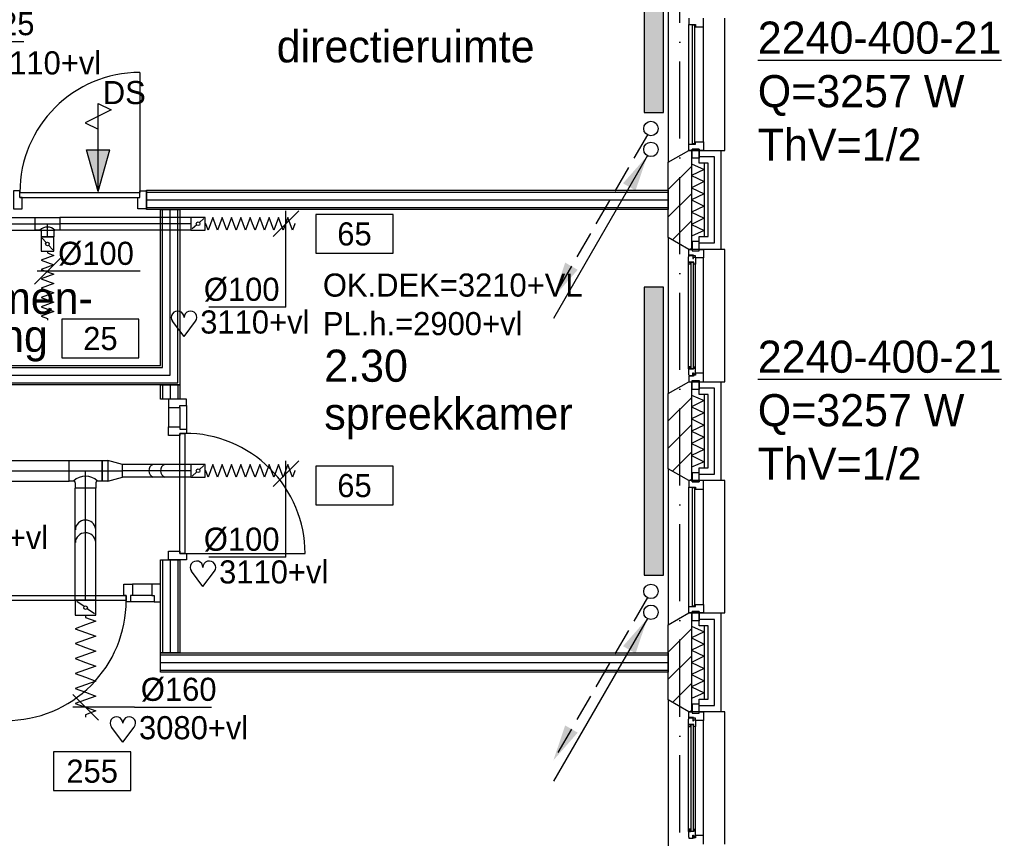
# Model space of a CAD drawing. Extents: x -1448 to 118900, y -195097 to 442500.
# Tile 65 of 103: x 77529 to 85190, y 376603 to 382976. Entities that reach past the tile are written whole.
import ezdxf
from ezdxf.enums import TextEntityAlignment as Align

# ---------------------------------------------------------------- set-up
doc = ezdxf.new("R2010")
doc.units = 0
doc.header["$LTSCALE"] = 100
for name, pattern in [('CENTER2', [11.25, 7.5, -1.25, 1.25, -1.25]), ('CENTER4', [5, 3.125, -0.625, 0.625, -0.625]), ('DASHDOT', [9, 6, -1.5, 0, -1.5]), ('LURETOUR', [6, 4, -2])]:
    doc.linetypes.add(name, pattern=pattern)
doc.layers.get('0').update_dxf_attribs({"linetype": 'CONTINUOUS'})
for name, color, linetype in [('AL$7----_STRAMIEN', 1, 'DASHDOT'), ('AL21----_BUITENWAND', 4, 'CONTINUOUS'), ('AL21K---_ISOLATIE', 1, 'CONTINUOUS'), ('AL22----_BINNENWAND', 7, 'CONTINUOUS'), ('AL28----_KONSTRUKTIE', 3, 'CONTINUOUS'), ('AL31----_BUITENKOZ', 7, 'CONTINUOUS'), ('AL32----_BINNENKOZ', 7, 'CONTINUOUS'), ('AL32----_DRAAIRICHTING', 1, 'CONTINUOUS'), ('ALL-----_REFLIJNEN', 8, 'CONTINUOUS'), ('ALXA3---_VOLZWART', 14, 'CONTINUOUS'), ('ALXAB---_PREFABBETON', 1, 'CONTINUOUS'), ('BOUW', 8, 'CONTINUOUS'), ('DOORSNEDE', 1, 'CONTINUOUS'), ('WI561---', 1, 'CONTINUOUS'), ('WL532---', 4, 'CONTINUOUS'), ('WL561---', 4, 'CONTINUOUS'), ('WL561---_AANVOER', 4, 'CONTINUOUS'), ('WL561---_RETOUR', 4, 'CONTINUOUS'), ('WL570---', 3, 'CONTINUOUS'), ('WL570---_HARTLIJN', 1, 'CONTINUOUS'), ('WL570---_RETOUR', 3, 'CONTINUOUS'), ('WM570---', 1, 'CONTINUOUS')]:
    doc.layers.add(name, color=color, linetype=linetype)
doc.styles.add('BURO-018', font='BUROFONT.shx', dxfattribs={"height": 180})
doc.styles.add('BURO-025', font='BUROFONT.shx', dxfattribs={"height": 250})

# ---------------------------------------------------------------- blocks, each defined once
blk = doc.blocks.new('*U60', base_point=(77004, 28683.2))
at = {"layer": 'WM570---', "linetype": 'CONTINUOUS'}
for p, q in [((76940.4, 28557.3), (77067.6, 28809)), ((77120.5, 28328.5), (76972.8, 28778.2)), ((77120.5, 28328.5), (77726.9, 28328.5))]:
    blk.add_line(p, q, dxfattribs=at)
at = {"layer": 'WM570---', "linetype": 'CONTINUOUS', "style": 'BURO-018'}
blk.add_text('%%c125', height=180, dxfattribs=at).set_placement((77220.5, 28378.5))
blk = doc.blocks.new('LU-ORND')
at = {"color": 0, "linetype": 'CONTINUOUS'}
for p, q in [((-3, 1.5), (-3, -1.5)), ((3, 1.5), (-3, 1.5)), ((3, -1.5), (3, 1.5)), ((-3, -1.5), (3, -1.5))]:
    blk.add_line(p, q, dxfattribs=at)
blk = doc.blocks.new('LU-1D-F-642BC')
at = {"color": 0, "linetype": 'CONTINUOUS'}
for p, q in [((-350, 0), (-345.8, 0)), ((-345.8, 0), (-327.6, 50)), ((-327.6, 50), (-309.4, 0)), ((-309.4, 0), (-291.2, -50)), ((-291.2, -50), (-273, 0)), ((-273, 0), (-254.8, 50)), ((-254.8, 50), (-236.6, 0)), ((-236.6, 0), (-218.4, -50)), ((-218.4, -50), (-200.2, 0)), ((-200.2, 0), (-182, 50)), ((-182, 50), (-163.8, 0)), ((-163.8, 0), (-145.6, -50)), ((-145.6, -50), (-127.4, 0)), ((-127.4, 0), (-109.2, 50)), ((-109.2, 50), (-91, 0)), ((-91, 0), (-72.8, -50)), ((-72.8, -50), (-54.6, 0)), ((-54.6, 0), (-36.4, 50)), ((-36.4, 50), (-18.2, 0)), ((-18.2, 0), (0, -50)), ((0, -50), (18.2, 0)), ((18.2, 0), (36.4, 50)), ((36.4, 50), (54.6, 0)), ((54.6, 0), (72.8, -50)), ((72.8, -50), (91, 0)), ((91, 0), (109.2, 50)), ((109.2, 50), (127.4, 0)), ((127.4, 0), (145.6, -50)), ((145.6, -50), (163.8, 0)), ((163.8, 0), (182, 50)), ((182, 50), (200.2, 0)), ((200.2, 0), (218.4, -50)), ((218.4, -50), (236.6, 0)), ((236.6, 0), (254.8, 50)), ((254.8, 50), (273, 0)), ((273, 0), (291.2, -50)), ((291.2, -50), (309.4, 0)), ((309.4, 0), (327.6, 50)), ((327.6, 50), (345.8, 0)), ((345.8, 0), (350, 0))]:
    blk.add_line(p, q, dxfattribs=at)
blk = doc.blocks.new('LU-1D-KL1-6470')
at = {"color": 0, "linetype": 'CONTINUOUS'}
for p, q in [((-56, 50), (-56, -50)), ((56, 50), (-56, 50)), ((45.6, 40.7), (10.4, 9.3)), ((56, -50), (56, 50)), ((-56, -50), (56, -50)), ((-10.4, -9.3), (-45.6, -40.7))]:
    blk.add_line(p, q, dxfattribs=at)
blk.add_circle((0, 0), 14, dxfattribs=at)
blk = doc.blocks.new('LU-1D-K-64')
at = {"color": 0, "linetype": 'CONTINUOUS'}
for p, q in [((-0.5, 50), (0.5, 50)), ((-0.5, -50), (0.5, -50))]:
    blk.add_line(p, q, dxfattribs=at)
at = {"layer": 'WL570---_HARTLIJN', "linetype": 'CENTER2'}
blk.add_line((-0.5, 0), (0.5, 0), dxfattribs=at)
blk = doc.blocks.new('LU-1D-F-64219')
at = {"color": 0, "linetype": 'CONTINUOUS'}
for p, q in [((-268.7, 0), (-254.8, 0)), ((-254.8, 0), (-236.6, 50)), ((-236.6, 50), (-218.4, 0)), ((-218.4, 0), (-200.2, -50)), ((-200.2, -50), (-182, 0)), ((-182, 0), (-163.8, 50)), ((-163.8, 50), (-145.6, 0)), ((-145.6, 0), (-127.4, -50)), ((-127.4, -50), (-109.2, 0)), ((-109.2, 0), (-91, 50)), ((-91, 50), (-72.8, 0)), ((-72.8, 0), (-54.6, -50)), ((-54.6, -50), (-36.4, 0)), ((-36.4, 0), (-18.2, 50)), ((-18.2, 50), (0, 0)), ((0, 0), (18.2, -50)), ((18.2, -50), (36.4, 0)), ((36.4, 0), (54.6, 50)), ((54.6, 50), (72.8, 0)), ((72.8, 0), (91, -50)), ((91, -50), (109.2, 0)), ((109.2, 0), (127.4, 50)), ((127.4, 50), (145.6, 0)), ((145.6, 0), (163.8, -50)), ((163.8, -50), (182, 0)), ((182, 0), (200.2, 50)), ((200.2, 50), (218.4, 0)), ((218.4, 0), (236.6, -50)), ((236.6, -50), (254.8, 0)), ((254.8, 0), (268.7, 0))]:
    blk.add_line(p, q, dxfattribs=at)
blk = doc.blocks.new('LU-1D-T--5A-64645ABE65')
at = {"color": 0, "linetype": 'CONTINUOUS'}
for p, q in [((-95.4, -50), (-95.4, 50)), ((-95.4, 50), (95.4, 50)), ((95.4, 50), (95.4, -50)), ((-58, -50), (-95.4, -50)), ((-50, -58), (-50, -101.3)), ((50, -58), (50, -101.3)), ((95.4, -50), (58, -50)), ((-50, -101.3), (50, -101.3))]:
    blk.add_line(p, q, dxfattribs=at)
at = {"color": 0, "linetype": 'CONTINUOUS', "flags": 128}
for points in [[(-50, -58, 0.02182), (-50, -57.1, 0.037214), (-50.1, -56.6, 0.006436), (-50.4, -55.6, 0.02182), (-50.5, -55.3, 0.02182), (-50.7, -54.6, 0.02182), (-51.1, -54, 0.02182), (-51.4, -53.4, 0.02182), (-51.9, -52.9, 0.02182), (-52.3, -52.3, 0.02182), (-52.9, -51.9, 0.02182), (-53.4, -51.4, 0.02182), (-54, -51.1, 0.02182), (-54.6, -50.7, 0.02182), (-55.3, -50.5, 0.02182), (-55.6, -50.4, 0.006436), (-56.6, -50.1, 0.037214), (-57.1, -50, 0.02182), (-58, -50)], [(58, -50, 0.02182), (57.1, -50, 0.037214), (56.6, -50.1, 0.006436), (55.6, -50.4, 0.02182), (55.3, -50.5, 0.02182), (54.6, -50.7, 0.02182), (54, -51.1, 0.02182), (53.4, -51.4, 0.02182), (52.9, -51.9, 0.02182), (52.3, -52.3, 0.02182), (51.9, -52.9, 0.02182), (51.4, -53.4, 0.02182), (51.1, -54, 0.02182), (50.7, -54.6, 0.02182), (50.5, -55.3, 0.02182), (50.4, -55.6, 0.006436), (50.1, -56.6, 0.037214), (50, -57.1, 0.02182), (50, -58)]]:
    blk.add_lwpolyline(points, format="xyb", dxfattribs=at)
at = {"color": 0, "linetype": 'CONTINUOUS'}
blk.add_arc((0, -108), 82, 45, 135, dxfattribs=at)
at = {"layer": 'WL570---_HARTLIJN', "linetype": 'CENTER4'}
for p, q in [((-95.4, 0), (95.4, 0)), ((0, -101.3), (0, 0))]:
    blk.add_line(p, q, dxfattribs=at)
blk = doc.blocks.new('*U132', base_point=(77933.8, 22937))
at = {"color": 0, "linetype": 'CONTINUOUS'}
for p, q in [((77834.1, 22887.3), (78033.5, 23086.7)), ((77933.8, 22337), (77933.8, 23087)), ((77933.8, 22337), (77333.9, 22337))]:
    blk.add_line(p, q, dxfattribs=at)
at = {"layer": 'WM570---', "linetype": 'CONTINUOUS', "style": 'BURO-018'}
blk.add_text('%%c100', height=180, dxfattribs=at).set_placement((77883.8, 22387), align=Align.RIGHT)
blk = doc.blocks.new('HART')
at = {"color": 1}
for q in [(-39.7, 52.4), (39.7, 52.4)]:
    blk.add_line((0, 0), q, dxfattribs=at)
for centre, start, end in [((-22.1, 65.7), 0, 217.1867), ((22.1, 65.7), 322.8133, 180)]:
    blk.add_arc(centre, 22.1, start, end, dxfattribs=at)
blk = doc.blocks.new('2322401')
at = {"color": 0, "linetype": 'CONTINUOUS'}
for p, q in [((-0.5, 0.5, 1), (-0.5, 0.5)), ((-0.5, 0.5, 1), (-0.5, -0.5, 1)), ((0.5, 0.5, 1), (-0.5, 0.5, 1)), ((0.5, 0.5), (-0.5, 0.5)), ((-0.5, 0.5), (-0.5, -0.5)), ((0.5, 0.5, 1), (0.5, 0.5)), ((0.5, -0.5, 1), (0.5, 0.5, 1)), ((0.5, -0.5), (0.5, 0.5)), ((-0.5, -0.5, 1), (-0.5, -0.5)), ((-0.5, -0.5, 1), (0.5, -0.5, 1)), ((-0.5, -0.5), (0.5, -0.5)), ((0.5, -0.5, 1), (0.5, -0.5))]:
    blk.add_line(p, q, dxfattribs=at)
blk = doc.blocks.new('CVHATCH1')
at = {"color": 0, "linetype": 'CONTINUOUS'}
blk.add_solid([(-0.5, -0.5), (0.5, -0.5), (-0.5, 0.5), (0.5, 0.5)], dxfattribs=at)
blk = doc.blocks.new('CVRINFO2')
at = {"color": 0, "linetype": 'CONTINUOUS', "style": 'BURO-025'}
for tag, p in [('CV_TEXT125', (0, 0)), ('CV_TEXT225', (0, -4.167)), ('CV_TEXT325', (0, -8.333)), ('CV_TEXT425', (0, -12.5))]:
    blk.add_attdef(tag, p, '', height=2.5, dxfattribs=at)
blk = doc.blocks.new('LDV4107')
at = {"color": 0, "linetype": 'CONTINUOUS'}
blk.add_line((-0.25, -0.433), (-6.75, -11.691), dxfattribs=at)
blk.add_lwpolyline([(-0.25, -0.433, 0, 1, 0), (-1.5, -2.598, 1, 1, 0)], format="xyseb", dxfattribs=at)
blk.add_circle((0, 0), 0.5, dxfattribs=at)
blk = doc.blocks.new('LDV2108')
at = {"color": 0, "linetype": 'CONTINUOUS'}
for p, q in [((-0.25, -0.433), (-1.187, -2.057)), ((-1.562, -2.706), (-2.5, -4.33)), ((-2.875, -4.98), (-3.812, -6.603)), ((-4.187, -7.253), (-5.125, -8.877)), ((-5.5, -9.526), (-6.437, -11.15))]:
    blk.add_line(p, q, dxfattribs=at)
blk.add_lwpolyline([(-6.75, -11.691, 0, 1, 0), (-5.5, -9.526, 1, 1, 0)], format="xyseb", dxfattribs=at)
blk.add_circle((0, 0), 0.5, dxfattribs=at)
blk = doc.blocks.new('LU-1D-K-A0')
at = {"color": 0, "linetype": 'CONTINUOUS'}
for p, q in [((-0.5, 80), (0.5, 80)), ((-0.5, -80), (0.5, -80))]:
    blk.add_line(p, q, dxfattribs=at)
at = {"layer": 'WL570---_HARTLIJN', "linetype": 'CENTER2'}
blk.add_line((-0.5, 0), (0.5, 0), dxfattribs=at)
blk = doc.blocks.new('LU-1D-KL1-A073')
at = {"color": 0, "linetype": 'CONTINUOUS'}
for p, q in [((-57.5, 80), (-57.5, -80)), ((57.5, 80), (-57.5, 80)), ((57.5, -80), (57.5, 80)), ((49.1, 68.3), (8.4, 11.7)), ((-8.4, -11.7), (-49.1, -68.3)), ((-57.5, -80), (57.5, -80))]:
    blk.add_line(p, q, dxfattribs=at)
blk.add_circle((0, 0), 14.4, dxfattribs=at)
blk = doc.blocks.new('LU-1D-F-A031A')
at = {"color": 0, "linetype": 'CONTINUOUS'}
for p, q in [((-378.5, 0), (-349.4, 80)), ((-349.4, 80), (-320.3, 0)), ((-262.1, 0), (-232.9, 80)), ((-232.9, 80), (-203.8, 0)), ((-145.6, 0), (-116.5, 80)), ((-116.5, 80), (-87.4, 0)), ((-29.1, 0), (0, 80)), ((0, 80), (29.1, 0)), ((87.4, 0), (116.5, 80)), ((116.5, 80), (145.6, 0)), ((203.8, 0), (232.9, 80)), ((232.9, 80), (262.1, 0)), ((320.3, 0), (349.4, 80)), ((349.4, 80), (378.5, 0)), ((-397.3, 0), (-378.5, 0)), ((-320.3, 0), (-291.2, -80)), ((-291.2, -80), (-262.1, 0)), ((-203.8, 0), (-174.7, -80)), ((-174.7, -80), (-145.6, 0)), ((-87.4, 0), (-58.2, -80)), ((-58.2, -80), (-29.1, 0)), ((29.1, 0), (58.2, -80)), ((58.2, -80), (87.4, 0)), ((145.6, 0), (174.7, -80)), ((174.7, -80), (203.8, 0)), ((262.1, 0), (291.2, -80)), ((291.2, -80), (320.3, 0)), ((378.5, 0), (397.3, 0))]:
    blk.add_line(p, q, dxfattribs=at)
blk = doc.blocks.new('*U185', base_point=(78121.5, 378628.4))
at = {"color": 0, "linetype": 'CONTINUOUS'}
for p, q in [((78141.2, 378528.7), (77941.8, 378728.1)), ((78421.5, 378628.4), (77941.5, 378628.4)), ((78421.5, 378628.4), (79021.4, 378628.4))]:
    blk.add_line(p, q, dxfattribs=at)
at = {"layer": 'WM570---', "linetype": 'CONTINUOUS', "style": 'BURO-018'}
blk.add_text('%%c160', height=180, dxfattribs=at).set_placement((78471.5, 378678.4))
blk = doc.blocks.new('LU-1D-T--5A-A0A05A-Q1')
at = {"color": 0, "linetype": 'CONTINUOUS'}
for p, q in [((-128.3, -80), (-128.3, 80)), ((-128.3, 80), (128.3, 80)), ((128.3, 80), (128.3, -80)), ((-92.8, -80), (-128.3, -80)), ((-80, -92.8), (-80, -134.9)), ((80, -134.9), (-80, -134.9)), ((80, -92.8), (80, -134.9)), ((128.3, -80), (92.8, -80))]:
    blk.add_line(p, q, dxfattribs=at)
at = {"color": 0, "linetype": 'CONTINUOUS', "flags": 128}
for points in [[(-80, -92.8, 0.02182), (-80.1, -91.4, 0.037214), (-80.2, -90.6, 0.006436), (-80.6, -88.9, 0.02182), (-80.8, -88.4, 0.02182), (-81.2, -87.4, 0.02182), (-81.7, -86.4, 0.02182), (-82.3, -85.5, 0.02182), (-83, -84.6, 0.02182), (-83.7, -83.7, 0.02182), (-84.6, -83, 0.02182), (-85.5, -82.3, 0.02182), (-86.4, -81.7, 0.02182), (-87.4, -81.2, 0.02182), (-88.4, -80.8, 0.02182), (-88.9, -80.6, 0.006436), (-90.6, -80.2, 0.037214), (-91.4, -80.1, 0.02182), (-92.8, -80)], [(92.8, -80, 0.02182), (91.4, -80.1, 0.037214), (90.6, -80.2, 0.006436), (88.9, -80.6, 0.02182), (88.4, -80.8, 0.02182), (87.4, -81.2, 0.02182), (86.4, -81.7, 0.02182), (85.5, -82.3, 0.02182), (84.6, -83, 0.02182), (83.7, -83.7, 0.02182), (83, -84.6, 0.02182), (82.3, -85.5, 0.02182), (81.7, -86.4, 0.02182), (81.2, -87.4, 0.02182), (80.8, -88.4, 0.02182), (80.6, -88.9, 0.006436), (80.2, -90.6, 0.037214), (80.1, -91.4, 0.02182), (80, -92.8)]]:
    blk.add_lwpolyline(points, format="xyb", dxfattribs=at)
at = {"color": 0, "linetype": 'CONTINUOUS'}
blk.add_arc((0, -172.8), 131.2, 45, 135, dxfattribs=at)
at = {"layer": 'WL570---_HARTLIJN', "linetype": 'CENTER4'}
for p, q in [((-128.3, 0), (128.3, 0)), ((0, -134.9), (0, 0))]:
    blk.add_line(p, q, dxfattribs=at)
blk = doc.blocks.new('LU-1D-VCH-A064712E')
at = {"color": 0, "linetype": 'CONTINUOUS'}
for p, q in [((0, -80), (0, 80)), ((0, 80), (46, 80)), ((46, 80), (46, -80)), ((159.1182, 50), (46, 80)), ((159.1182, -50), (159.1182, 50)), ((46, -80), (159.1182, -50)), ((46, -80), (0, -80))]:
    blk.add_line(p, q, dxfattribs=at)
at = {"layer": 'WL570---_HARTLIJN', "linetype": 'CENTER4'}
blk.add_line((0, 0), (159.1182, 0), dxfattribs=at)

msp = doc.modelspace()

# ---------------------------------------------------------------- linework, layer by layer
at = {"color": 1, "linetype": 'CONTINUOUS'}
for p, q in [((77645.4, 380917.4), (77844.8, 381116.8)), ((78467.2, 381017.1), (77665.1, 381017.1))]:
    msp.add_line(p, q, dxfattribs=at)
at = {"layer": 'AL$7----_STRAMIEN', "color": 1}
msp.add_line((82665.4, 371249), (82665.4, 439905.7), dxfattribs=at)
at = {"layer": 'AL21----_BUITENWAND', "color": 8}
for p, q in [((82816.4, 381857.7), (82816.4, 381957.7)), ((82816.4, 381957.7), (82985.4, 381957.7)), ((82985.4, 381957.7), (82985.4, 381187.7)), ((82885.4, 381857.7), (82816.4, 381857.7)), ((82885.4, 381287.7), (82885.4, 381857.7)), ((82816.4, 381287.7), (82885.4, 381287.7)), ((82816.4, 381187.7), (82816.4, 381287.7)), ((82985.4, 381187.7), (82816.4, 381187.7)), ((82816.4, 380057.7), (82816.4, 380157.7)), ((82816.4, 380157.7), (82985.4, 380157.7)), ((82985.4, 380157.7), (82985.4, 379387.7)), ((82885.4, 380057.7), (82816.4, 380057.7)), ((82885.4, 379487.7), (82885.4, 380057.7)), ((82816.4, 379487.7), (82885.4, 379487.7)), ((82816.4, 379387.7), (82816.4, 379487.7)), ((82985.4, 379387.7), (82816.4, 379387.7)), ((82816.4, 378257.7), (82816.4, 378357.7)), ((82816.4, 378357.7), (82985.4, 378357.7)), ((82985.4, 378357.7), (82985.4, 377587.7)), ((82885.4, 378257.7), (82816.4, 378257.7)), ((82885.4, 377687.7), (82885.4, 378257.7)), ((82816.4, 377687.7), (82885.4, 377687.7)), ((82816.4, 377587.7), (82816.4, 377687.7)), ((82985.4, 377587.7), (82816.4, 377587.7))]:
    msp.add_line(p, q, dxfattribs=at)
at = {"layer": 'AL21K---_ISOLATIE', "color": 8, "linetype": 'CONTINUOUS'}
for p, q in [((82755.4, 381857.7), (82755.4, 381287.7)), ((82755.4, 381853.5), (82855.4, 381810.2)), ((82855.4, 381857.7), (82855.4, 381287.7)), ((82855.4, 381810.2), (82755.4, 381762.7)), ((82755.4, 381762.7), (82855.4, 381715.2)), ((82855.4, 381715.2), (82755.4, 381667.7)), ((82755.4, 381667.7), (82855.4, 381620.2)), ((82855.4, 381620.2), (82755.4, 381572.7)), ((82755.4, 381572.7), (82855.4, 381525.2)), ((82855.4, 381525.2), (82755.4, 381477.7)), ((82755.4, 381477.7), (82855.4, 381430.2)), ((82855.4, 381430.2), (82755.4, 381382.7)), ((82755.4, 381382.7), (82855.4, 381335.2)), ((82855.4, 381335.2), (82755.4, 381291.9)), ((82755.4, 380057.7), (82755.4, 379487.7)), ((82755.4, 380053.5), (82855.4, 380010.2)), ((82855.4, 380010.2), (82755.4, 379962.7)), ((82855.4, 380057.7), (82855.4, 379487.7)), ((82755.4, 379962.7), (82855.4, 379915.2)), ((82855.4, 379915.2), (82755.4, 379867.7)), ((82755.4, 379867.7), (82855.4, 379820.2)), ((82855.4, 379820.2), (82755.4, 379772.7)), ((82755.4, 379772.7), (82855.4, 379725.2)), ((82855.4, 379725.2), (82755.4, 379677.7)), ((82755.4, 379677.7), (82855.4, 379630.2)), ((82855.4, 379630.2), (82755.4, 379582.7)), ((82755.4, 379582.7), (82855.4, 379535.2)), ((82855.4, 379535.2), (82755.4, 379491.9)), ((82755.4, 378257.7), (82755.4, 377687.7)), ((82755.4, 378253.5), (82855.4, 378210.2)), ((82855.4, 378257.7), (82855.4, 377687.7)), ((82855.4, 378210.2), (82755.4, 378162.7)), ((82755.4, 378162.7), (82855.4, 378115.2)), ((82855.4, 378115.2), (82755.4, 378067.7)), ((82755.4, 378067.7), (82855.4, 378020.2)), ((82855.4, 378020.2), (82755.4, 377972.7)), ((82755.4, 377972.7), (82855.4, 377925.2)), ((82855.4, 377925.2), (82755.4, 377877.7)), ((82755.4, 377877.7), (82855.4, 377830.2)), ((82855.4, 377830.2), (82755.4, 377782.7)), ((82755.4, 377782.7), (82855.4, 377735.2)), ((82855.4, 377735.2), (82755.4, 377691.9))]:
    msp.add_line(p, q, dxfattribs=at)
at = {"layer": 'AL22----_BINNENWAND', "color": 8}
for p, q in [((78514.4, 381647.7), (82575.4, 381647.7)), ((78514.4, 381497.7), (78514.4, 381647.7)), ((82575.4, 381647.7), (82575.4, 381497.7)), ((82575.4, 381497.7), (78514.4, 381497.7)), ((78624.4, 380282.7), (78624.4, 381497.7)), ((78624.4, 381497.7), (78774.4, 381497.7)), ((78774.4, 381497.7), (78774.4, 380132.7)), ((76350.4, 380282.7), (78624.4, 380282.7)), ((78774.4, 380132.7), (76200.4, 380132.7)), ((78624.4, 380022.7), (78624.4, 380132.7)), ((78624.4, 380132.7), (78774.4, 380132.7)), ((78774.4, 380132.7), (78774.4, 380022.7)), ((78774.4, 380022.7), (78624.4, 380022.7)), ((78624.4, 378047.7), (78624.4, 378771.7)), ((78624.4, 378771.7), (78774.4, 378771.7)), ((78774.4, 378771.7), (78774.4, 378047.7)), ((78624.4, 378047.7), (82575.4, 378047.7)), ((78624.4, 377897.7), (78624.4, 378047.7)), ((78774.4, 378047.7), (78624.4, 378047.7)), ((82575.4, 378047.7), (82575.4, 377897.7)), ((82575.4, 377897.7), (78624.4, 377897.7))]:
    msp.add_line(p, q, dxfattribs=at)
at = {"layer": 'AL22----_BINNENWAND', "color": 8, "linetype": 'CONTINUOUS'}
for p, q in [((78514.4, 381632.7), (82575.4, 381632.7)), ((78514.4, 381512.7), (82575.4, 381512.7)), ((78639.4, 380267.7), (78639.4, 381497.7)), ((78759.4, 380147.7), (78759.4, 381497.7)), ((76335.4, 380267.7), (78639.4, 380267.7)), ((76215.4, 380147.7), (78759.4, 380147.7)), ((78639.4, 380132.7), (78639.4, 380022.7)), ((78759.4, 380132.7), (78759.4, 380022.7)), ((78639.4, 378771.7), (78639.4, 378047.7)), ((78759.4, 378771.7), (78759.4, 378047.7)), ((78624.4, 378032.7), (82575.4, 378032.7)), ((78624.4, 377912.7), (82575.4, 377912.7))]:
    msp.add_line(p, q, dxfattribs=at)
at = {"layer": 'AL28----_KONSTRUKTIE', "color": 8}
for p, q in [((82575.4, 381865.4), (82735.4, 381957.7)), ((82735.4, 381957.7), (82755.4, 381957.7)), ((82755.4, 381957.7), (82755.4, 381187.7)), ((82575.4, 381280.1), (82575.4, 381865.4)), ((82735.4, 381187.7), (82575.4, 381280.1)), ((82755.4, 381187.7), (82735.4, 381187.7)), ((82575.4, 380065.4), (82735.4, 380157.7)), ((82735.4, 380157.7), (82755.4, 380157.7)), ((82755.4, 380157.7), (82755.4, 379387.7)), ((82575.4, 379480.1), (82575.4, 380065.4)), ((82735.4, 379387.7), (82575.4, 379480.1)), ((82755.4, 379387.7), (82735.4, 379387.7)), ((82575.4, 378265.4), (82735.4, 378357.7)), ((82735.4, 378357.7), (82755.4, 378357.7)), ((82755.4, 378357.7), (82755.4, 377587.7)), ((82575.4, 377680.1), (82575.4, 378265.4)), ((82735.4, 377587.7), (82575.4, 377680.1)), ((82755.4, 377587.7), (82735.4, 377587.7))]:
    msp.add_line(p, q, dxfattribs=at)
at = {"layer": 'AL31----_BUITENKOZ', "color": 8}
for p, q in [((82575.4, 383080.1), (82575.4, 381865.4)), ((83015.4, 381957.7), (83015.4, 382987.7)), ((82735.4, 382007.7), (82735.4, 382937.7)), ((82849.4, 382024.7), (82849.4, 382920.7)), ((82575.4, 381865.4), (82735.4, 381957.7)), ((82735.4, 381957.7), (83015.4, 381957.7)), ((82760.4, 381967.7), (82816.4, 381967.7)), ((82760.4, 381896.7), (82760.4, 381967.7)), ((82816.4, 381967.7), (82816.4, 381896.7)), ((82816.4, 381896.7), (82760.4, 381896.7)), ((82735.4, 381187.7), (82575.4, 381280.1)), ((82575.4, 381280.1), (82575.4, 380065.4)), ((82816.4, 381248.7), (82760.4, 381248.7)), ((82760.4, 381248.7), (82760.4, 381177.7)), ((82816.4, 381177.7), (82816.4, 381248.7)), ((83015.4, 381187.7), (82735.4, 381187.7)), ((82735.4, 381187.7), (82760.4, 381187.7)), ((82735.4, 381143.7), (82735.4, 381187.7)), ((82771.4, 381143.7), (82735.4, 381143.7)), ((82736.6, 381133.5), (82736.6, 381140.5)), ((82736.6, 381140.5), (82766.4, 381140.5)), ((82760.4, 381187.7), (82760.4, 381177.7)), ((82760.4, 381177.7), (82816.4, 381177.7)), ((82760.4, 381177.7), (82816.4, 381177.7)), ((82766.4, 381140.5), (82766.4, 381118)), ((82771.4, 381137.7), (82771.4, 381143.7)), ((82816.4, 381177.7), (82816.4, 381187.7)), ((82816.4, 381187.7), (82849.4, 381187.7)), ((82849.4, 381187.7), (82849.4, 381120.7)), ((83015.4, 380157.7), (83015.4, 381187.7)), ((82732.4, 381131), (82736.6, 381133.5)), ((82732.4, 381088.5), (82732.4, 381131)), ((82773.4, 381088.5), (82732.4, 381088.5)), ((82732.4, 380256.9), (82732.4, 381088.5)), ((82734.7, 381088.5), (82748.2, 381088.5)), ((82734.7, 381071.5), (82734.7, 381088.5)), ((82748.2, 381071.5), (82734.7, 381071.5)), ((82748.2, 381088.5), (82748.2, 381071.5)), ((82766.4, 381118), (82771.4, 381118)), ((82786.4, 381137.7), (82771.4, 381137.7)), ((82771.4, 381118), (82771.4, 381126)), ((82771.4, 381126), (82786.4, 381126)), ((82773.4, 381071.5), (82773.4, 381088.5)), ((82786.4, 381073.6), (82773.4, 381071.5)), ((82786.4, 381120.7), (82786.4, 381137.7)), ((82786.4, 381126), (82786.4, 381120.7)), ((82849.4, 381120.7), (82786.4, 381120.7)), ((82786.4, 381120.7), (82786.4, 381073.6)), ((82786.4, 380271.9), (82786.4, 381073.6)), ((82849.4, 380224.7), (82849.4, 381120.7)), ((82773.4, 380256.9), (82732.4, 380256.9)), ((82732.4, 380256.9), (82732.4, 380214.4)), ((82748.2, 380273.9), (82734.7, 380273.9)), ((82734.7, 380273.9), (82734.7, 380256.9)), ((82734.7, 380256.9), (82748.2, 380256.9)), ((82748.2, 380256.9), (82748.2, 380273.9)), ((82766.4, 380204.9), (82766.4, 380227.4)), ((82766.4, 380227.4), (82771.4, 380227.4)), ((82771.4, 380227.4), (82771.4, 380219.4)), ((82786.4, 380271.9), (82773.4, 380273.9)), ((82773.4, 380273.9), (82773.4, 380256.9)), ((82786.4, 380224.7), (82786.4, 380271.9)), ((82849.4, 380224.7), (82786.4, 380224.7)), ((82786.4, 380224.7), (82786.4, 380207.7)), ((82786.4, 380219.4), (82786.4, 380224.7)), ((82849.4, 380157.7), (82849.4, 380224.7)), ((82575.4, 380065.4), (82735.4, 380157.7)), ((82732.4, 380214.4), (82736.6, 380212)), ((82771.4, 380201.7), (82735.4, 380201.7)), ((82735.4, 380201.7), (82735.4, 380157.7)), ((82735.4, 380157.7), (83015.4, 380157.7)), ((82735.4, 380157.7), (82760.4, 380157.7)), ((82736.6, 380212), (82736.6, 380204.9)), ((82736.6, 380204.9), (82766.4, 380204.9)), ((82760.4, 380167.7), (82816.4, 380167.7)), ((82760.4, 380096.7), (82760.4, 380167.7)), ((82760.4, 380157.7), (82760.4, 380167.7)), ((82760.4, 380167.7), (82816.4, 380167.7)), ((82771.4, 380219.4), (82786.4, 380219.4)), ((82786.4, 380207.7), (82771.4, 380207.7)), ((82771.4, 380207.7), (82771.4, 380201.7)), ((82816.4, 380167.7), (82816.4, 380096.7)), ((82816.4, 380167.7), (82816.4, 380157.7)), ((82816.4, 380157.7), (82849.4, 380157.7)), ((82816.4, 380096.7), (82760.4, 380096.7)), ((82735.4, 379387.7), (82575.4, 379480.1)), ((82575.4, 379480.1), (82575.4, 378265.4)), ((83015.4, 379387.7), (82735.4, 379387.7)), ((82816.4, 379448.7), (82760.4, 379448.7)), ((82760.4, 379448.7), (82760.4, 379377.7)), ((82760.4, 379377.7), (82816.4, 379377.7)), ((82816.4, 379377.7), (82816.4, 379448.7)), ((83015.4, 378357.7), (83015.4, 379387.7)), ((82735.4, 378407.7), (82735.4, 379337.7)), ((82849.4, 378424.7), (82849.4, 379320.7)), ((82575.4, 378265.4), (82735.4, 378357.7)), ((82735.4, 378357.7), (83015.4, 378357.7)), ((82760.4, 378367.7), (82816.4, 378367.7)), ((82760.4, 378296.7), (82760.4, 378367.7)), ((82816.4, 378367.7), (82816.4, 378296.7)), ((82816.4, 378296.7), (82760.4, 378296.7)), ((82735.4, 377587.7), (82575.4, 377680.1)), ((82575.4, 377680.1), (82575.4, 376465.4)), ((82816.4, 377648.7), (82760.4, 377648.7)), ((82760.4, 377648.7), (82760.4, 377577.7)), ((82816.4, 377577.7), (82816.4, 377648.7)), ((83015.4, 377587.7), (82735.4, 377587.7)), ((82735.4, 377587.7), (82760.4, 377587.7)), ((82735.4, 377543.7), (82735.4, 377587.7)), ((82771.4, 377543.7), (82735.4, 377543.7)), ((82736.6, 377533.5), (82736.6, 377540.5)), ((82736.6, 377540.5), (82766.4, 377540.5)), ((82760.4, 377587.7), (82760.4, 377577.7)), ((82760.4, 377577.7), (82816.4, 377577.7)), ((82760.4, 377577.7), (82816.4, 377577.7)), ((82766.4, 377540.5), (82766.4, 377518)), ((82771.4, 377537.7), (82771.4, 377543.7)), ((82816.4, 377577.7), (82816.4, 377587.7)), ((82816.4, 377587.7), (82849.4, 377587.7)), ((82849.4, 377587.7), (82849.4, 377520.7)), ((83015.4, 376557.7), (83015.4, 377587.7)), ((82732.4, 377531), (82736.6, 377533.5)), ((82732.4, 377488.5), (82732.4, 377531)), ((82773.4, 377488.5), (82732.4, 377488.5)), ((82732.4, 376656.9), (82732.4, 377488.5)), ((82734.7, 377488.5), (82748.2, 377488.5)), ((82734.7, 377471.5), (82734.7, 377488.5)), ((82748.2, 377471.5), (82734.7, 377471.5)), ((82748.2, 377488.5), (82748.2, 377471.5)), ((82766.4, 377518), (82771.4, 377518)), ((82786.4, 377537.7), (82771.4, 377537.7)), ((82771.4, 377518), (82771.4, 377526)), ((82771.4, 377526), (82786.4, 377526)), ((82773.4, 377471.5), (82773.4, 377488.5)), ((82786.4, 377473.6), (82773.4, 377471.5)), ((82786.4, 377520.7), (82786.4, 377537.7)), ((82786.4, 377526), (82786.4, 377520.7)), ((82849.4, 377520.7), (82786.4, 377520.7)), ((82786.4, 377520.7), (82786.4, 377473.6)), ((82786.4, 376671.9), (82786.4, 377473.6)), ((82849.4, 376624.7), (82849.4, 377520.7)), ((82773.4, 376656.9), (82732.4, 376656.9)), ((82732.4, 376656.9), (82732.4, 376614.4)), ((82748.2, 376673.9), (82734.7, 376673.9)), ((82734.7, 376673.9), (82734.7, 376656.9)), ((82734.7, 376656.9), (82748.2, 376656.9)), ((82748.2, 376656.9), (82748.2, 376673.9)), ((82766.4, 376604.9), (82766.4, 376627.4)), ((82766.4, 376627.4), (82771.4, 376627.4)), ((82771.4, 376627.4), (82771.4, 376619.4)), ((82771.4, 376619.4), (82786.4, 376619.4)), ((82786.4, 376671.9), (82773.4, 376673.9)), ((82773.4, 376673.9), (82773.4, 376656.9)), ((82786.4, 376624.7), (82786.4, 376671.9)), ((82849.4, 376624.7), (82786.4, 376624.7)), ((82786.4, 376624.7), (82786.4, 376607.7)), ((82786.4, 376619.4), (82786.4, 376624.7)), ((82849.4, 376557.7), (82849.4, 376624.7)), ((82732.4, 376614.4), (82736.6, 376612)), ((82736.6, 376612), (82736.6, 376604.9)), ((82736.6, 376604.9), (82766.4, 376604.9)), ((82786.4, 376607.7), (82771.4, 376607.7)), ((82771.4, 376607.7), (82771.4, 376601.7))]:
    msp.add_line(p, q, dxfattribs=at)
at = {"layer": 'AL31----_BUITENKOZ', "color": 8, "linetype": 'CONTINUOUS'}
for p, q in [((82735.4, 382987.7), (82735.4, 382937.7)), ((82849.4, 382920.7), (82849.4, 382987.7)), ((82735.4, 382937.7), (82735.4, 382937.7)), ((82735.4, 382937.7), (82786.4, 382937.7)), ((82782.4, 382932.7), (82761.4, 382932.7)), ((82761.4, 382932.7), (82761.4, 382012.7)), ((82782.4, 382012.7), (82782.4, 382932.7)), ((82786.4, 382937.7), (82786.4, 382920.7)), ((82786.4, 382920.7), (82849.4, 382920.7)), ((82849.4, 382920.7), (82849.4, 382920.7)), ((82849.4, 382920.7), (82849.4, 382920.7)), ((82849.4, 382920.7), (82849.4, 382920.7)), ((82849.4, 382920.7), (82849.4, 382920.7)), ((82735.4, 382007.7), (82735.4, 382007.7)), ((82735.4, 382007.7), (82786.4, 382007.7)), ((82735.4, 381957.7), (82735.4, 382007.7)), ((82761.4, 382012.7), (82782.4, 382012.7)), ((82786.4, 382007.7), (82786.4, 382024.7)), ((82786.4, 382024.7), (82849.4, 382024.7)), ((82849.4, 382024.7), (82849.4, 382024.7)), ((82849.4, 382024.7), (82849.4, 382024.7)), ((82849.4, 382024.7), (82849.4, 382024.7)), ((82849.4, 382024.7), (82849.4, 382024.7)), ((82849.4, 382024.7), (82849.4, 381957.7)), ((82760.4, 381957.7), (82735.4, 381957.7)), ((82816.4, 381967.7), (82760.4, 381967.7)), ((82760.4, 381967.7), (82760.4, 381957.7)), ((82760.4, 381957.7), (82760.4, 381957.7)), ((82816.4, 381957.7), (82816.4, 381967.7)), ((82849.4, 381957.7), (82816.4, 381957.7)), ((82771.4, 381086.5), (82750.4, 381086.5)), ((82750.4, 381086.5), (82750.4, 380258.9)), ((82771.4, 380258.9), (82771.4, 381086.5)), ((82750.4, 380258.9), (82771.4, 380258.9)), ((82760.4, 379387.7), (82735.4, 379387.7)), ((82735.4, 379387.7), (82735.4, 379337.7)), ((82760.4, 379377.7), (82760.4, 379387.7)), ((82760.4, 379387.7), (82760.4, 379387.7)), ((82816.4, 379377.7), (82760.4, 379377.7)), ((82849.4, 379387.7), (82816.4, 379387.7)), ((82816.4, 379387.7), (82816.4, 379377.7)), ((82849.4, 379320.7), (82849.4, 379387.7)), ((82735.4, 379337.7), (82735.4, 379337.7)), ((82735.4, 379337.7), (82786.4, 379337.7)), ((82782.4, 379332.7), (82761.4, 379332.7)), ((82761.4, 379332.7), (82761.4, 378412.7)), ((82782.4, 378412.7), (82782.4, 379332.7)), ((82786.4, 379337.7), (82786.4, 379320.7)), ((82786.4, 379320.7), (82849.4, 379320.7)), ((82849.4, 379320.7), (82849.4, 379320.7)), ((82849.4, 379320.7), (82849.4, 379320.7)), ((82849.4, 379320.7), (82849.4, 379320.7)), ((82849.4, 379320.7), (82849.4, 379320.7)), ((82735.4, 378407.7), (82735.4, 378407.7)), ((82735.4, 378407.7), (82786.4, 378407.7)), ((82735.4, 378357.7), (82735.4, 378407.7)), ((82761.4, 378412.7), (82782.4, 378412.7)), ((82786.4, 378407.7), (82786.4, 378424.7)), ((82786.4, 378424.7), (82849.4, 378424.7)), ((82849.4, 378424.7), (82849.4, 378424.7)), ((82849.4, 378424.7), (82849.4, 378424.7)), ((82849.4, 378424.7), (82849.4, 378424.7)), ((82849.4, 378424.7), (82849.4, 378424.7)), ((82849.4, 378424.7), (82849.4, 378357.7)), ((82760.4, 378357.7), (82735.4, 378357.7)), ((82816.4, 378367.7), (82760.4, 378367.7)), ((82760.4, 378367.7), (82760.4, 378357.7)), ((82760.4, 378357.7), (82760.4, 378357.7)), ((82816.4, 378357.7), (82816.4, 378367.7)), ((82849.4, 378357.7), (82816.4, 378357.7)), ((82771.4, 377486.5), (82750.4, 377486.5)), ((82750.4, 377486.5), (82750.4, 376658.9)), ((82771.4, 376658.9), (82771.4, 377486.5)), ((82750.4, 376658.9), (82771.4, 376658.9))]:
    msp.add_line(p, q, dxfattribs=at)
at = {"layer": 'AL32----_BINNENKOZ', "color": 8}
for points in [[(77480.4, 381642.2), (77480.4, 381503.2), (77547.4, 381503.2), (77547.4, 381591.2), (77530.4, 381591.2), (77530.4, 381642.2), (77480.4, 381642.2)], [(77530.4, 381631.2), (78464.4, 381631.2)], [(78514.4, 381642.2), (78514.4, 381503.2), (78447.4, 381503.2), (78447.4, 381591.2), (78464.4, 381591.2), (78464.4, 381642.2), (78514.4, 381642.2)], [(77530.4, 381591.2), (78464.4, 381591.2)], [(78686.9, 379955.7), (78686.9, 379805.7)], [(78774.9, 379955.7), (78774.9, 379805.7)], [(78825.9, 379972.7), (78825.9, 379788.7)], [(78825.9, 379788.7), (78825.9, 379755.7), (78774.9, 379755.7), (78774.9, 379738.7), (78686.9, 379738.7), (78686.9, 379805.7), (78774.9, 379805.7), (78774.9, 379788.7), (78825.9, 379788.7), (78825.9, 379755.7)], [(78390.4, 378443.2), (78357.4, 378443.2), (78357.4, 378494.2), (78340.4, 378494.2), (78340.4, 378582.2), (78407.4, 378582.2), (78407.4, 378494.2), (78390.4, 378494.2), (78390.4, 378443.2), (78357.4, 378443.2)], [(78557.4, 378582.2), (78407.4, 378582.2)], [(78557.4, 378494.2), (78407.4, 378494.2)], [(78574.4, 378443.2), (78390.4, 378443.2)]]:
    msp.add_lwpolyline(points, dxfattribs=at)
for points in [[(78774.9, 379955.7), (78774.9, 379972.7), (78825.9, 379972.7), (78825.9, 380022.7), (78686.9, 380022.7), (78686.9, 379955.7)], [(78774.9, 379755.7), (78814.9, 379755.7), (78814.9, 378821.7), (78774.9, 378821.7)], [(78774.9, 378838.7), (78774.9, 378821.7), (78825.9, 378821.7), (78825.9, 378771.7), (78686.9, 378771.7), (78686.9, 378838.7)], [(78557.4, 378494.2), (78574.4, 378494.2), (78574.4, 378443.2), (78624.4, 378443.2), (78624.4, 378582.2), (78557.4, 378582.2)], [(78357.4, 378494.2), (78357.4, 378454.2), (77423.4, 378454.2), (77423.4, 378494.2)]]:
    msp.add_lwpolyline(points, close=True, dxfattribs=at)
at = {"layer": 'AL32----_DRAAIRICHTING', "color": 8}
msp.add_lwpolyline([(78464.4, 382565.2), (78464.4, 381631.2)], dxfattribs=at)
for points in [[(78814.9, 378821.7), (79748.9, 378821.7, 0.414214), (78814.9, 379755.7, 0.414214)], [(77423.4, 378454.2), (77423.4, 377520.2, 0.414214), (78357.4, 378454.2, 0.414214)]]:
    msp.add_lwpolyline(points, format="xyb", dxfattribs=at)
msp.add_arc((78464.4, 381631.2), 934, 90, 180, dxfattribs=at)
at = {"layer": 'ALL-----_REFLIJNEN', "color": 8, "linetype": 'CONTINUOUS'}
for p, q in [((82935.4, 381907.7), (82816.4, 381907.7)), ((82935.4, 381237.7), (82935.4, 381907.7)), ((78514.4, 381572.7), (82575.4, 381572.7)), ((78699.4, 380207.7), (78699.4, 381497.7)), ((82816.4, 381237.7), (82935.4, 381237.7)), ((76275.4, 380207.7), (78699.4, 380207.7)), ((78699.4, 380132.7), (78699.4, 380022.7)), ((82935.4, 380107.7), (82816.4, 380107.7)), ((82935.4, 379437.7), (82935.4, 380107.7)), ((82816.4, 379437.7), (82935.4, 379437.7)), ((78699.4, 378771.7), (78699.4, 378047.7)), ((82935.4, 378307.7), (82816.4, 378307.7)), ((82935.4, 377637.7), (82935.4, 378307.7)), ((78624.4, 377972.7), (82575.4, 377972.7)), ((82816.4, 377637.7), (82935.4, 377637.7))]:
    msp.add_line(p, q, dxfattribs=at)
at = {"layer": 'ALXA3---_VOLZWART', "color": 8}
for p, q in [((82935.4, 381907.7), (82816.4, 381907.7)), ((82935.4, 381237.7), (82935.4, 381907.7)), ((82816.4, 381237.7), (82935.4, 381237.7)), ((82935.4, 380107.7), (82816.4, 380107.7)), ((82935.4, 379437.7), (82935.4, 380107.7)), ((82816.4, 379437.7), (82935.4, 379437.7)), ((82935.4, 378307.7), (82816.4, 378307.7)), ((82935.4, 377637.7), (82935.4, 378307.7)), ((82816.4, 377637.7), (82935.4, 377637.7))]:
    msp.add_line(p, q, dxfattribs=at)
at = {"layer": 'ALXAB---_PREFABBETON', "color": 8}
for p, q in [((82755.4, 381833.2), (82575.4, 381653.2)), ((82755.4, 381621.1), (82575.4, 381441.1)), ((82755.4, 381409), (82607.8, 381261.4)), ((82755.4, 381196.8), (82746.3, 381187.7)), ((82755.4, 380033.2), (82575.4, 379853.2)), ((82755.4, 379821.1), (82575.4, 379641.1)), ((82755.4, 379609), (82607.8, 379461.4)), ((82755.4, 379396.8), (82746.3, 379387.7)), ((82755.4, 378233.2), (82575.4, 378053.2)), ((82755.4, 378021.1), (82575.4, 377841.1)), ((82755.4, 377809), (82607.8, 377661.4)), ((82755.4, 377596.8), (82746.3, 377587.7))]:
    msp.add_line(p, q, dxfattribs=at)
at = {"layer": 'DOORSNEDE', "color": 1}
for q in [(78139.4, 382323.4), (78049.2, 381962.2), (78229.7, 381962.2)]:
    msp.add_line((78139.4, 381637.1), q, dxfattribs=at)
msp.add_solid([(78229.7, 381962.2), (78139.4, 381962.2), (78139.4, 381637.1)], dxfattribs=at)
at = {"layer": 'WL570---', "color": 1}
for p, q in [((78139.4, 382323.4), (78239.4, 382273.4)), ((78239.4, 382273.4), (78039.4, 382173.4)), ((78039.4, 382173.4), (78139.4, 382123.4)), ((78049.2, 381962.2), (78229.7, 381962.2))]:
    msp.add_line(p, q, dxfattribs=at)
msp.add_lwpolyline([(78139.4, 381637.1, 0, 181, 0), (78139.4, 381962.2, 181, 181, 0)], format="xyseb", dxfattribs=at)
at = {"layer": 'WL570---'}
for centre, radius, start, end in [((78586.9, 379464.6), 53.7, 112.67397, 249.04995), ((78677.7, 379464.6), 53.7, 112.67397, 249.04995), ((78041.5, 379000.9), 79.7, 6.8841, 176.41889), ((78041.5, 378901.7), 79.7, 6.8841, 176.41889)]:
    msp.add_arc(centre, radius, start, end, dxfattribs=at)

# ---------------------------------------------------------------- block references
at = {"layer": 'WI561---'}
ref = msp.add_blockref('CVRINFO2', (83271.8, 382711.1), dxfattribs=dict(at, xscale=100, yscale=100, zscale=100))
ref.add_attrib('CV_TEXT125', '%%u2240-400-21', (83271.8, 382711.1), dxfattribs={"layer": '0', "color": 2, "linetype": 'CONTINUOUS', "height": 250, "style": 'BURO-025'})
ref.add_attrib('CV_TEXT225', 'Q=3257 W', (83271.8, 382294.4), dxfattribs={"layer": '0', "color": 2, "linetype": 'CONTINUOUS', "height": 250, "style": 'BURO-025'})
ref.add_attrib('CV_TEXT325', 'ThV=1/2', (83271.8, 381877.8), dxfattribs={"layer": '0', "color": 2, "linetype": 'CONTINUOUS', "height": 250, "style": 'BURO-025'})
ref = msp.add_blockref('CVRINFO2', (83271.8, 380227.5), dxfattribs=dict(at, xscale=100, yscale=100, zscale=100))
ref.add_attrib('CV_TEXT125', '%%u2240-400-21', (83271.8, 380227.5), dxfattribs={"layer": '0', "color": 2, "linetype": 'CONTINUOUS', "height": 250, "style": 'BURO-025'})
ref.add_attrib('CV_TEXT225', 'Q=3257 W', (83271.8, 379810.9), dxfattribs={"layer": '0', "color": 2, "linetype": 'CONTINUOUS', "height": 250, "style": 'BURO-025'})
ref.add_attrib('CV_TEXT325', 'ThV=1/2', (83271.8, 379394.2), dxfattribs={"layer": '0', "color": 2, "linetype": 'CONTINUOUS', "height": 250, "style": 'BURO-025'})
at = {"layer": 'WL561---', "xscale": 2240, "yscale": 150}
for name, p, zscale, rotation in [('2322401', (82463.9, 383372.7), 400, 90.00000000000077), ('CVHATCH1', (82463.9, 383372.7), 2240, 90.00000000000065), ('2322401', (82463.9, 379772.7), 400, 90.00000000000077), ('CVHATCH1', (82463.9, 379772.7), 2240, 90.00000000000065)]:
    msp.add_blockref(name, p, dxfattribs=dict(at, zscale=zscale, rotation=rotation))
at = {"layer": 'WL561---_AANVOER', "color": 2, "xscale": 112.5, "yscale": 112.5, "zscale": 112.5}
for p in [(82440.8, 381966), (82440.8, 378363.2)]:
    msp.add_blockref('LDV4107', p, dxfattribs=at)
at = {"layer": 'WL561---_RETOUR', "color": 2, "xscale": 112.5, "yscale": 112.5, "zscale": 112.5}
for p in [(82440.8, 382128.4), (82440.8, 378525.7)]:
    msp.add_blockref('LDV2108', p, dxfattribs=at)
at = {"layer": 'WL570---', "rotation": 270}
msp.add_blockref('LU-1D-F-64219', (77744.8, 380904.8), dxfattribs=at)
at = {"layer": 'WL570---_RETOUR', "linetype": 'LURETOUR'}
for name, p, xscale in [('LU-1D-K-64', (76809.9, 381387.2), 1974.573850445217), ('LU-1D-K-A0', (76921.8, 379464.3), 1982.714641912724)]:
    msp.add_blockref(name, p, dxfattribs=dict(at, xscale=xscale))
for name, p in [('LU-1D-T--5A-64645ABE65', (77744.8, 381387.2)), ('LU-1D-T--5A-A0A05A-Q1', (78041.5, 379464.3)), ('LU-1D-VCH-A064712E', (78169.8, 379464.3))]:
    msp.add_blockref(name, p, dxfattribs=at)
for name, p, xscale, rotation in [('LU-1D-K-64', (78350.3, 381387.2), 1020.326623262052, 180), ('LU-1D-K-64', (78594.7, 379464.3), 531.5607017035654, 180), ('LU-1D-K-A0', (78041.5, 378892.8), 873.225304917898, 90)]:
    msp.add_blockref(name, p, dxfattribs=dict(at, xscale=xscale, rotation=rotation))
at = {"layer": 'WL570---_RETOUR', "linetype": 'CONTINUOUS'}
for p in [(78916.9, 381387.2), (78916.9, 379464.3)]:
    msp.add_blockref('LU-1D-KL1-6470', p, dxfattribs=at)
at = {"layer": 'WL570---_RETOUR', "linetype": 'LURETOUR'}
for name, p, rotation in [('LU-1D-F-642BC', (79323.4, 381387.2), 180), ('LU-1D-F-642BC', (79323.4, 379464.3), 180), ('LU-1D-F-A031A', (78041.5, 377943.9), 270)]:
    msp.add_blockref(name, p, dxfattribs=dict(at, rotation=rotation))
at = {"layer": 'WL570---_RETOUR', "linetype": 'CONTINUOUS'}
for name, p, rotation in [('LU-1D-KL1-6470', (77744.8, 381229.9), 270.0000000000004), ('LU-1D-KL1-A073', (78041.5, 378398.7), 270)]:
    msp.add_blockref(name, p, dxfattribs=dict(at, rotation=rotation))
at = {"layer": 'WM570---'}
for name, p in [('*U60', (76838.5, 383159.6)), ('*U132', (79600.5, 381337.2)), ('*U132', (79600.5, 379391.8)), ('*U185', (78121.5, 377623.3))]:
    msp.add_blockref(name, p, dxfattribs=at)
ref = msp.add_blockref('LU-ORND', (80133.7, 381308.2), dxfattribs=dict(at, xscale=100, yscale=100, zscale=100))
ref.add_attrib('LU_TEXT1', '65', dxfattribs={"layer": '0', "color": 1, "linetype": 'CONTINUOUS', "height": 180, "style": 'BURO-018'}).set_placement((80133.7, 381308.2), align=Align.MIDDLE)
at = {"layer": 'WM570---', "xscale": 2.25, "yscale": 2.25, "zscale": 2.25}
for p in [(78807.8, 380509.9), (78954.5, 378564.4), (78331.5, 377351.8)]:
    msp.add_blockref('HART', p, dxfattribs=at)
at = {"layer": 'WM570---'}
ref = msp.add_blockref('LU-ORND', (78157, 380493.9), dxfattribs=dict(at, xscale=100, yscale=100, zscale=100))
ref.add_attrib('LU_TEXT1', '25', dxfattribs={"layer": '0', "color": 1, "linetype": 'CONTINUOUS', "height": 180, "style": 'BURO-018'}).set_placement((78157, 380493.9), align=Align.MIDDLE)
ref = msp.add_blockref('LU-ORND', (80133.7, 379349.4), dxfattribs=dict(at, xscale=100, yscale=100, zscale=100))
ref.add_attrib('LU_TEXT1', '65', dxfattribs={"layer": '0', "color": 1, "linetype": 'CONTINUOUS', "height": 180, "style": 'BURO-018'}).set_placement((80133.7, 379349.4), align=Align.MIDDLE)
ref = msp.add_blockref('LU-ORND', (78092.7, 377126.2), dxfattribs=dict(at, xscale=100, yscale=100, zscale=100))
ref.add_attrib('LU_TEXT1', '255', dxfattribs={"layer": '0', "color": 1, "linetype": 'CONTINUOUS', "height": 180, "style": 'BURO-018'}).set_placement((78092.7, 377126.2), align=Align.MIDDLE)

# ---------------------------------------------------------------- texts
at = {"layer": 'BOUW', "style": 'BURO-025'}
for s, p in [('directieruimte', (79528.5, 382643.4)), ('tentamen-', (76593, 380684.5)), ('berging', (76633, 380389.1)), ('2.30', (79898.9, 380157.4)), ('spreekkamer', (79898.9, 379784.4))]:
    msp.add_text(s, height=250, dxfattribs=at).set_placement(p)
at = {"layer": 'BOUW', "color": 1, "style": 'BURO-018'}
for s, p in [('OK.DEK=3210+VL', (79888, 380819.9)), ('PL.h.=2900+vl', (79888, 380519.9))]:
    msp.add_text(s, height=180, dxfattribs=at).set_placement(p)
at = {"layer": 'WL532---', "color": 1, "style": 'BURO-018'}
msp.add_text('DS', height=180, dxfattribs=at).set_placement((78175.5, 382318.5))
at = {"layer": 'WM570---', "color": 1, "style": 'BURO-018'}
for s, p in [('3110+vl', (77313.1, 382549.8)), ('3110+vl', (78933.6, 380532.5)), ('2995+vl', (76900.7, 378854.6)), ('3110+vl', (79080.2, 378587)), ('3080+vl', (78457.2, 377374.4))]:
    msp.add_text(s, height=180, dxfattribs=at).set_placement(p)
at = {"layer": 'WM570---', "linetype": 'CONTINUOUS', "style": 'BURO-018'}
msp.add_text('%%c100', height=180, dxfattribs=at).set_placement((78417.2, 381067.1), align=Align.RIGHT)

doc.saveas('drawing.dxf')
